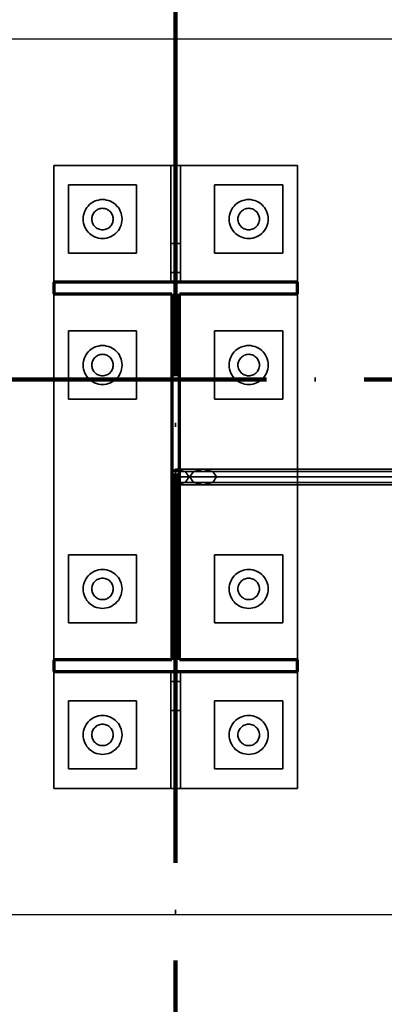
# Model space of a CAD drawing. Header units: millimetres. Extents: x 0 to 60000, y 0 to 29700.
# Tile 68 of 86: x 30008 to 30382, y 21133 to 22145. Entities that reach past the tile are written whole.
import ezdxf

# ---------------------------------------------------------------- set-up
doc = ezdxf.new("R2010")
doc.units = ezdxf.units.MM
for name, pattern in [('STRICHPUNKT2_S11', [500, 400, -50, 0, -50]), ('STRICHPUNKT2_S5', [1100, 800, -100, 100, -100]), ('VERDECKT2_S2', [270, 200, -70])]:
    doc.linetypes.add(name, pattern=pattern)
for name, color, linetype, lineweight in [('AS_Blachy', 7, 'Continuous', 25), ('Osie', 30, 'STRICHPUNKT2_S5', 18), ('Standard', 7, 'Continuous', 25)]:
    doc.layers.add(name, color=color, linetype=linetype, lineweight=lineweight)

msp = doc.modelspace()

# ---------------------------------------------------------------- linework, layer by layer
at = {"layer": 'AS_Blachy', "color": 30, "linetype": 'Continuous', "lineweight": 70, "transparency": 33554687}
for p, q in [((30043, 21874.8), (30043, 21862.8)), ((30293, 21874.8), (30043, 21874.8)), ((30293, 21862.8), (30293, 21874.8)), ((30043, 21862.8), (30164, 21862.8)), ((30164, 21862.8), (30164, 21486.8)), ((30172, 21862.8), (30293, 21862.8)), ((30172, 21486.8), (30172, 21862.8)), ((30043, 21486.8), (30043, 21474.8)), ((30164, 21486.8), (30043, 21486.8)), ((30293, 21486.8), (30172, 21486.8)), ((30293, 21474.8), (30293, 21486.8)), ((30043, 21474.8), (30293, 21474.8))]:
    msp.add_line(p, q, dxfattribs=at)
at = {"layer": 'Osie', "color": 1, "linetype": 'STRICHPUNKT2_S11', "lineweight": 140, "transparency": 33554687}
for p, q in [((30168, 4274.8), (30168, 25274.8)), ((3356, 21774.8), (44814, 21774.8))]:
    msp.add_line(p, q, dxfattribs=at)
at = {"layer": 'Standard', "color": 3, "linetype": 'Continuous', "lineweight": 25, "transparency": 33554687}
for p, q in [((29943, 22124.8), (30393, 22124.8)), ((30393, 21224.8), (29943, 21224.8))]:
    msp.add_line(p, q, dxfattribs=at)
at = {"layer": 'Standard', "color": 8, "linetype": 'Continuous', "lineweight": 35, "transparency": 33554687}
for p, q in [((30043, 21874.8), (30043, 21994.8)), ((30043, 21994.8), (30163, 21994.8)), ((30163, 21994.8), (30163, 21914.8)), ((30163, 21994.8), (30173, 21994.8)), ((30173, 21994.8), (30173, 21914.8)), ((30173, 21994.8), (30293, 21994.8)), ((30293, 21994.8), (30293, 21874.8)), ((30058, 21904.8), (30058, 21974.8)), ((30058, 21974.8), (30128, 21974.8)), ((30128, 21974.8), (30128, 21904.8)), ((30208, 21904.8), (30208, 21974.8)), ((30208, 21974.8), (30278, 21974.8)), ((30278, 21974.8), (30278, 21904.8)), ((30082.5, 21943.2), (30082.2, 21942.1)), ((30082.9, 21944.2), (30082.5, 21943.2)), ((30083.5, 21945.3), (30082.9, 21944.2)), ((30084.1, 21946.2), (30083.5, 21945.3)), ((30084.8, 21947.1), (30084.1, 21946.2)), ((30085.6, 21947.9), (30084.8, 21947.1)), ((30086.5, 21948.7), (30085.6, 21947.9)), ((30087.5, 21949.3), (30086.5, 21948.7)), ((30088.5, 21949.8), (30087.5, 21949.3)), ((30089.6, 21950.2), (30088.5, 21949.8)), ((30090.7, 21950.5), (30089.6, 21950.2)), ((30091.8, 21950.7), (30090.7, 21950.5)), ((30093, 21950.8), (30091.8, 21950.7)), ((30094.1, 21950.7), (30093, 21950.8)), ((30095.3, 21950.5), (30094.1, 21950.7)), ((30096.4, 21950.2), (30095.3, 21950.5)), ((30097.5, 21949.8), (30096.4, 21950.2)), ((30098.5, 21949.3), (30097.5, 21949.8)), ((30099.4, 21948.7), (30098.5, 21949.3)), ((30100.3, 21947.9), (30099.4, 21948.7)), ((30101.1, 21947.1), (30100.3, 21947.9)), ((30101.9, 21946.2), (30101.1, 21947.1)), ((30102.5, 21945.3), (30101.9, 21946.2)), ((30103, 21944.2), (30102.5, 21945.3)), ((30103.4, 21943.2), (30103, 21944.2)), ((30103.7, 21942.1), (30103.4, 21943.2)), ((30232.5, 21943.2), (30232.2, 21942.1)), ((30232.9, 21944.2), (30232.5, 21943.2)), ((30233.5, 21945.3), (30232.9, 21944.2)), ((30234.1, 21946.2), (30233.5, 21945.3)), ((30234.8, 21947.1), (30234.1, 21946.2)), ((30235.6, 21947.9), (30234.8, 21947.1)), ((30236.5, 21948.7), (30235.6, 21947.9)), ((30237.5, 21949.3), (30236.5, 21948.7)), ((30238.5, 21949.8), (30237.5, 21949.3)), ((30239.6, 21950.2), (30238.5, 21949.8)), ((30240.7, 21950.5), (30239.6, 21950.2)), ((30241.8, 21950.7), (30240.7, 21950.5)), ((30243, 21950.8), (30241.8, 21950.7)), ((30244.1, 21950.7), (30243, 21950.8)), ((30245.3, 21950.5), (30244.1, 21950.7)), ((30246.4, 21950.2), (30245.3, 21950.5)), ((30247.4, 21949.8), (30246.4, 21950.2)), ((30248.5, 21949.3), (30247.4, 21949.8)), ((30249.4, 21948.7), (30248.5, 21949.3)), ((30250.3, 21947.9), (30249.4, 21948.7)), ((30251.2, 21947.1), (30250.3, 21947.9)), ((30251.9, 21946.2), (30251.2, 21947.1)), ((30252.5, 21945.3), (30251.9, 21946.2)), ((30253, 21944.2), (30252.5, 21945.3)), ((30253.4, 21943.2), (30253, 21944.2)), ((30253.7, 21942.1), (30253.4, 21943.2)), ((30082.2, 21942.1), (30082, 21940.9)), ((30082, 21940.9), (30082, 21939.8)), ((30082, 21939.8), (30082, 21938.6)), ((30082, 21938.6), (30082.2, 21937.5)), ((30082.2, 21937.5), (30082.5, 21936.4)), ((30082.5, 21936.4), (30082.9, 21935.3)), ((30082.9, 21935.3), (30083.5, 21934.3)), ((30083.5, 21934.3), (30084.1, 21933.3)), ((30084.1, 21933.3), (30084.8, 21932.4)), ((30084.8, 21932.4), (30085.6, 21931.6)), ((30100.3, 21931.6), (30101.1, 21932.4)), ((30101.1, 21932.4), (30101.9, 21933.3)), ((30101.9, 21933.3), (30102.5, 21934.3)), ((30102.5, 21934.3), (30103, 21935.3)), ((30103, 21935.3), (30103.4, 21936.4)), ((30103.4, 21936.4), (30103.7, 21937.5)), ((30103.9, 21940.9), (30103.7, 21942.1)), ((30103.7, 21937.5), (30103.9, 21938.6)), ((30104, 21939.8), (30103.9, 21940.9)), ((30103.9, 21938.6), (30104, 21939.8)), ((30232.2, 21942.1), (30232, 21940.9)), ((30232, 21940.9), (30232, 21939.8)), ((30232, 21939.8), (30232, 21938.6)), ((30232, 21938.6), (30232.2, 21937.5)), ((30232.2, 21937.5), (30232.5, 21936.4)), ((30232.5, 21936.4), (30232.9, 21935.3)), ((30232.9, 21935.3), (30233.5, 21934.3)), ((30233.5, 21934.3), (30234.1, 21933.3)), ((30234.1, 21933.3), (30234.8, 21932.4)), ((30234.8, 21932.4), (30235.6, 21931.6)), ((30250.3, 21931.6), (30251.2, 21932.4)), ((30251.2, 21932.4), (30251.9, 21933.3)), ((30251.9, 21933.3), (30252.5, 21934.3)), ((30252.5, 21934.3), (30253, 21935.3)), ((30253, 21935.3), (30253.4, 21936.4)), ((30253.4, 21936.4), (30253.7, 21937.5)), ((30253.9, 21940.9), (30253.7, 21942.1)), ((30253.7, 21937.5), (30253.9, 21938.6)), ((30254, 21939.8), (30253.9, 21940.9)), ((30253.9, 21938.6), (30254, 21939.8)), ((30085.6, 21931.6), (30086.5, 21930.9)), ((30086.5, 21930.9), (30087.5, 21930.2)), ((30087.5, 21930.2), (30088.5, 21929.7)), ((30088.5, 21929.7), (30089.6, 21929.3)), ((30089.6, 21929.3), (30090.7, 21929)), ((30090.7, 21929), (30091.8, 21928.8)), ((30091.8, 21928.8), (30093, 21928.8)), ((30093, 21928.8), (30094.1, 21928.8)), ((30094.1, 21928.8), (30095.3, 21929)), ((30095.3, 21929), (30096.4, 21929.3)), ((30096.4, 21929.3), (30097.5, 21929.7)), ((30097.5, 21929.7), (30098.5, 21930.2)), ((30098.5, 21930.2), (30099.4, 21930.9)), ((30099.4, 21930.9), (30100.3, 21931.6)), ((30235.6, 21931.6), (30236.5, 21930.9)), ((30236.5, 21930.9), (30237.5, 21930.2)), ((30237.5, 21930.2), (30238.5, 21929.7)), ((30238.5, 21929.7), (30239.6, 21929.3)), ((30239.6, 21929.3), (30240.7, 21929)), ((30240.7, 21929), (30241.8, 21928.8)), ((30241.8, 21928.8), (30243, 21928.8)), ((30243, 21928.8), (30244.1, 21928.8)), ((30244.1, 21928.8), (30245.3, 21929)), ((30245.3, 21929), (30246.4, 21929.3)), ((30246.4, 21929.3), (30247.4, 21929.7)), ((30247.4, 21929.7), (30248.5, 21930.2)), ((30248.5, 21930.2), (30249.4, 21930.9)), ((30249.4, 21930.9), (30250.3, 21931.6)), ((30163, 21914.8), (30163, 21874.8)), ((30163, 21914.8), (30173, 21914.8)), ((30173, 21914.8), (30173, 21874.8)), ((30128, 21904.8), (30058, 21904.8)), ((30278, 21904.8), (30208, 21904.8)), ((30043, 21486.8), (30043, 21862.8)), ((30293, 21862.8), (30293, 21682.8)), ((30058, 21754.8), (30058, 21824.8)), ((30058, 21824.8), (30128, 21824.8)), ((30128, 21824.8), (30128, 21754.8)), ((30208, 21754.8), (30208, 21824.8)), ((30208, 21824.8), (30278, 21824.8)), ((30278, 21824.8), (30278, 21754.8)), ((30090.7, 21800.5), (30089.6, 21800.2)), ((30091.8, 21800.7), (30090.7, 21800.5)), ((30093, 21800.8), (30091.8, 21800.7)), ((30094.1, 21800.7), (30093, 21800.8)), ((30095.3, 21800.5), (30094.1, 21800.7)), ((30096.4, 21800.2), (30095.3, 21800.5)), ((30240.7, 21800.5), (30239.6, 21800.2)), ((30241.8, 21800.7), (30240.7, 21800.5)), ((30243, 21800.8), (30241.8, 21800.7)), ((30244.1, 21800.7), (30243, 21800.8)), ((30245.3, 21800.5), (30244.1, 21800.7)), ((30246.4, 21800.2), (30245.3, 21800.5)), ((30082.2, 21792.1), (30082, 21790.9)), ((30082, 21790.9), (30082, 21789.8)), ((30082.5, 21793.2), (30082.2, 21792.1)), ((30082.9, 21794.2), (30082.5, 21793.2)), ((30083.5, 21795.3), (30082.9, 21794.2)), ((30084.1, 21796.2), (30083.5, 21795.3)), ((30084.8, 21797.1), (30084.1, 21796.2)), ((30085.6, 21797.9), (30084.8, 21797.1)), ((30086.5, 21798.7), (30085.6, 21797.9)), ((30087.5, 21799.3), (30086.5, 21798.7)), ((30088.5, 21799.8), (30087.5, 21799.3)), ((30089.6, 21800.2), (30088.5, 21799.8)), ((30097.5, 21799.8), (30096.4, 21800.2)), ((30098.5, 21799.3), (30097.5, 21799.8)), ((30099.4, 21798.7), (30098.5, 21799.3)), ((30100.3, 21797.9), (30099.4, 21798.7)), ((30101.1, 21797.1), (30100.3, 21797.9)), ((30101.9, 21796.2), (30101.1, 21797.1)), ((30102.5, 21795.3), (30101.9, 21796.2)), ((30103, 21794.2), (30102.5, 21795.3)), ((30103.4, 21793.2), (30103, 21794.2)), ((30103.7, 21792.1), (30103.4, 21793.2)), ((30103.9, 21790.9), (30103.7, 21792.1)), ((30104, 21789.8), (30103.9, 21790.9)), ((30232.2, 21792.1), (30232, 21790.9)), ((30232, 21790.9), (30232, 21789.8)), ((30232.5, 21793.2), (30232.2, 21792.1)), ((30232.9, 21794.2), (30232.5, 21793.2)), ((30233.5, 21795.3), (30232.9, 21794.2)), ((30234.1, 21796.2), (30233.5, 21795.3)), ((30234.8, 21797.1), (30234.1, 21796.2)), ((30235.6, 21797.9), (30234.8, 21797.1)), ((30236.5, 21798.7), (30235.6, 21797.9)), ((30237.5, 21799.3), (30236.5, 21798.7)), ((30238.5, 21799.8), (30237.5, 21799.3)), ((30239.6, 21800.2), (30238.5, 21799.8)), ((30247.4, 21799.8), (30246.4, 21800.2)), ((30248.5, 21799.3), (30247.4, 21799.8)), ((30249.4, 21798.7), (30248.5, 21799.3)), ((30250.3, 21797.9), (30249.4, 21798.7)), ((30251.2, 21797.1), (30250.3, 21797.9)), ((30251.9, 21796.2), (30251.2, 21797.1)), ((30252.5, 21795.3), (30251.9, 21796.2)), ((30253, 21794.2), (30252.5, 21795.3)), ((30253.4, 21793.2), (30253, 21794.2)), ((30253.7, 21792.1), (30253.4, 21793.2)), ((30253.9, 21790.9), (30253.7, 21792.1)), ((30254, 21789.8), (30253.9, 21790.9)), ((30082, 21789.8), (30082, 21788.6)), ((30082, 21788.6), (30082.2, 21787.5)), ((30082.2, 21787.5), (30082.5, 21786.4)), ((30082.5, 21786.4), (30082.9, 21785.3)), ((30082.9, 21785.3), (30083.5, 21784.3)), ((30083.5, 21784.3), (30084.1, 21783.3)), ((30084.1, 21783.3), (30084.8, 21782.4)), ((30084.8, 21782.4), (30085.6, 21781.6)), ((30085.6, 21781.6), (30086.5, 21780.9)), ((30086.5, 21780.9), (30087.5, 21780.2)), ((30087.5, 21780.2), (30088.5, 21779.7)), ((30097.5, 21779.7), (30098.5, 21780.2)), ((30098.5, 21780.2), (30099.4, 21780.9)), ((30099.4, 21780.9), (30100.3, 21781.6)), ((30100.3, 21781.6), (30101.1, 21782.4)), ((30101.1, 21782.4), (30101.9, 21783.3)), ((30101.9, 21783.3), (30102.5, 21784.3)), ((30102.5, 21784.3), (30103, 21785.3)), ((30103, 21785.3), (30103.4, 21786.4)), ((30103.4, 21786.4), (30103.7, 21787.5)), ((30103.7, 21787.5), (30103.9, 21788.6)), ((30103.9, 21788.6), (30104, 21789.8)), ((30232, 21789.8), (30232, 21788.6)), ((30232, 21788.6), (30232.2, 21787.5)), ((30232.2, 21787.5), (30232.5, 21786.4)), ((30232.5, 21786.4), (30232.9, 21785.3)), ((30232.9, 21785.3), (30233.5, 21784.3)), ((30233.5, 21784.3), (30234.1, 21783.3)), ((30234.1, 21783.3), (30234.8, 21782.4)), ((30234.8, 21782.4), (30235.6, 21781.6)), ((30235.6, 21781.6), (30236.5, 21780.9)), ((30236.5, 21780.9), (30237.5, 21780.2)), ((30237.5, 21780.2), (30238.5, 21779.7)), ((30247.4, 21779.7), (30248.5, 21780.2)), ((30248.5, 21780.2), (30249.4, 21780.9)), ((30249.4, 21780.9), (30250.3, 21781.6)), ((30250.3, 21781.6), (30251.2, 21782.4)), ((30251.2, 21782.4), (30251.9, 21783.3)), ((30251.9, 21783.3), (30252.5, 21784.3)), ((30252.5, 21784.3), (30253, 21785.3)), ((30253, 21785.3), (30253.4, 21786.4)), ((30253.4, 21786.4), (30253.7, 21787.5)), ((30253.7, 21787.5), (30253.9, 21788.6)), ((30253.9, 21788.6), (30254, 21789.8)), ((30088.5, 21779.7), (30089.6, 21779.3)), ((30089.6, 21779.3), (30090.7, 21779)), ((30090.7, 21779), (30091.8, 21778.8)), ((30091.8, 21778.8), (30093, 21778.8)), ((30093, 21778.8), (30094.1, 21778.8)), ((30094.1, 21778.8), (30095.3, 21779)), ((30095.3, 21779), (30096.4, 21779.3)), ((30096.4, 21779.3), (30097.5, 21779.7)), ((30238.5, 21779.7), (30239.6, 21779.3)), ((30239.6, 21779.3), (30240.7, 21779)), ((30240.7, 21779), (30241.8, 21778.8)), ((30241.8, 21778.8), (30243, 21778.8)), ((30243, 21778.8), (30244.1, 21778.8)), ((30244.1, 21778.8), (30245.3, 21779)), ((30245.3, 21779), (30246.4, 21779.3)), ((30246.4, 21779.3), (30247.4, 21779.7)), ((30128, 21754.8), (30058, 21754.8)), ((30278, 21754.8), (30208, 21754.8)), ((30182.4, 21674.8), (30186.5, 21680.4)), ((30186.5, 21680.4), (30196.3, 21682.8)), ((30966.9, 21680.4), (30186.5, 21680.4)), ((30976.7, 21682.8), (30196.3, 21682.8)), ((30186.5, 21669.1), (30182.4, 21674.8)), ((30962.8, 21674.8), (30182.4, 21674.8)), ((30196.3, 21666.8), (30186.5, 21669.1)), ((30966.9, 21669.1), (30186.5, 21669.1)), ((30196.3, 21666.8), (30976.7, 21666.8)), ((30293, 21666.8), (30293, 21486.8)), ((30058, 21524.8), (30058, 21594.8)), ((30058, 21594.8), (30128, 21594.8)), ((30128, 21594.8), (30128, 21524.8)), ((30208, 21524.8), (30208, 21594.8)), ((30208, 21594.8), (30278, 21594.8)), ((30278, 21594.8), (30278, 21524.8)), ((30085.6, 21568), (30084.8, 21567.1)), ((30086.5, 21568.7), (30085.6, 21568)), ((30087.5, 21569.3), (30086.5, 21568.7)), ((30088.5, 21569.8), (30087.5, 21569.3)), ((30089.6, 21570.2), (30088.5, 21569.8)), ((30090.7, 21570.5), (30089.6, 21570.2)), ((30091.8, 21570.7), (30090.7, 21570.5)), ((30093, 21570.8), (30091.8, 21570.7)), ((30094.1, 21570.7), (30093, 21570.8)), ((30095.3, 21570.5), (30094.1, 21570.7)), ((30096.4, 21570.2), (30095.3, 21570.5)), ((30097.5, 21569.8), (30096.4, 21570.2)), ((30098.5, 21569.3), (30097.5, 21569.8)), ((30099.4, 21568.7), (30098.5, 21569.3)), ((30100.3, 21568), (30099.4, 21568.7)), ((30101.1, 21567.1), (30100.3, 21568)), ((30235.6, 21568), (30234.8, 21567.1)), ((30236.5, 21568.7), (30235.6, 21568)), ((30237.5, 21569.3), (30236.5, 21568.7)), ((30238.5, 21569.8), (30237.5, 21569.3)), ((30239.6, 21570.2), (30238.5, 21569.8)), ((30240.7, 21570.5), (30239.6, 21570.2)), ((30241.8, 21570.7), (30240.7, 21570.5)), ((30243, 21570.8), (30241.8, 21570.7)), ((30244.1, 21570.7), (30243, 21570.8)), ((30245.3, 21570.5), (30244.1, 21570.7)), ((30246.4, 21570.2), (30245.3, 21570.5)), ((30247.4, 21569.8), (30246.4, 21570.2)), ((30248.5, 21569.3), (30247.4, 21569.8)), ((30249.4, 21568.7), (30248.5, 21569.3)), ((30250.3, 21568), (30249.4, 21568.7)), ((30251.2, 21567.1), (30250.3, 21568)), ((30082.2, 21562.1), (30082, 21560.9)), ((30082, 21560.9), (30082, 21559.8)), ((30082, 21559.8), (30082, 21558.6)), ((30082, 21558.6), (30082.2, 21557.5)), ((30082.5, 21563.2), (30082.2, 21562.1)), ((30082.9, 21564.2), (30082.5, 21563.2)), ((30083.5, 21565.3), (30082.9, 21564.2)), ((30084.1, 21566.2), (30083.5, 21565.3)), ((30084.8, 21567.1), (30084.1, 21566.2)), ((30101.9, 21566.2), (30101.1, 21567.1)), ((30102.5, 21565.3), (30101.9, 21566.2)), ((30103, 21564.2), (30102.5, 21565.3)), ((30103.4, 21563.2), (30103, 21564.2)), ((30103.7, 21562.1), (30103.4, 21563.2)), ((30103.9, 21560.9), (30103.7, 21562.1)), ((30103.7, 21557.5), (30103.9, 21558.6)), ((30104, 21559.8), (30103.9, 21560.9)), ((30103.9, 21558.6), (30104, 21559.8)), ((30232.2, 21562.1), (30232, 21560.9)), ((30232, 21560.9), (30232, 21559.8)), ((30232, 21559.8), (30232, 21558.6)), ((30232, 21558.6), (30232.2, 21557.5)), ((30232.5, 21563.2), (30232.2, 21562.1)), ((30232.9, 21564.2), (30232.5, 21563.2)), ((30233.5, 21565.3), (30232.9, 21564.2)), ((30234.1, 21566.2), (30233.5, 21565.3)), ((30234.8, 21567.1), (30234.1, 21566.2)), ((30251.9, 21566.2), (30251.2, 21567.1)), ((30252.5, 21565.3), (30251.9, 21566.2)), ((30253, 21564.2), (30252.5, 21565.3)), ((30253.4, 21563.2), (30253, 21564.2)), ((30253.7, 21562.1), (30253.4, 21563.2)), ((30253.9, 21560.9), (30253.7, 21562.1)), ((30253.7, 21557.5), (30253.9, 21558.6)), ((30254, 21559.8), (30253.9, 21560.9)), ((30253.9, 21558.6), (30254, 21559.8)), ((30082.2, 21557.5), (30082.5, 21556.4)), ((30082.5, 21556.4), (30082.9, 21555.3)), ((30082.9, 21555.3), (30083.5, 21554.3)), ((30083.5, 21554.3), (30084.1, 21553.3)), ((30084.1, 21553.3), (30084.8, 21552.4)), ((30084.8, 21552.4), (30085.6, 21551.6)), ((30085.6, 21551.6), (30086.5, 21550.9)), ((30086.5, 21550.9), (30087.5, 21550.2)), ((30087.5, 21550.2), (30088.5, 21549.7)), ((30088.5, 21549.7), (30089.6, 21549.3)), ((30089.6, 21549.3), (30090.7, 21549)), ((30090.7, 21549), (30091.8, 21548.8)), ((30091.8, 21548.8), (30093, 21548.8)), ((30093, 21548.8), (30094.1, 21548.8)), ((30094.1, 21548.8), (30095.3, 21549)), ((30095.3, 21549), (30096.4, 21549.3)), ((30096.4, 21549.3), (30097.5, 21549.7)), ((30097.5, 21549.7), (30098.5, 21550.2)), ((30098.5, 21550.2), (30099.4, 21550.9)), ((30099.4, 21550.9), (30100.3, 21551.6)), ((30100.3, 21551.6), (30101.1, 21552.4)), ((30101.1, 21552.4), (30101.9, 21553.3)), ((30101.9, 21553.3), (30102.5, 21554.3)), ((30102.5, 21554.3), (30103, 21555.3)), ((30103, 21555.3), (30103.4, 21556.4)), ((30103.4, 21556.4), (30103.7, 21557.5)), ((30232.2, 21557.5), (30232.5, 21556.4)), ((30232.5, 21556.4), (30232.9, 21555.3)), ((30232.9, 21555.3), (30233.5, 21554.3)), ((30233.5, 21554.3), (30234.1, 21553.3)), ((30234.1, 21553.3), (30234.8, 21552.4)), ((30234.8, 21552.4), (30235.6, 21551.6)), ((30235.6, 21551.6), (30236.5, 21550.9)), ((30236.5, 21550.9), (30237.5, 21550.2)), ((30237.5, 21550.2), (30238.5, 21549.7)), ((30238.5, 21549.7), (30239.6, 21549.3)), ((30239.6, 21549.3), (30240.7, 21549)), ((30240.7, 21549), (30241.8, 21548.8)), ((30241.8, 21548.8), (30243, 21548.8)), ((30243, 21548.8), (30244.1, 21548.8)), ((30244.1, 21548.8), (30245.3, 21549)), ((30245.3, 21549), (30246.4, 21549.3)), ((30246.4, 21549.3), (30247.4, 21549.7)), ((30247.4, 21549.7), (30248.5, 21550.2)), ((30248.5, 21550.2), (30249.4, 21550.9)), ((30249.4, 21550.9), (30250.3, 21551.6)), ((30250.3, 21551.6), (30251.2, 21552.4)), ((30251.2, 21552.4), (30251.9, 21553.3)), ((30251.9, 21553.3), (30252.5, 21554.3)), ((30252.5, 21554.3), (30253, 21555.3)), ((30253, 21555.3), (30253.4, 21556.4)), ((30253.4, 21556.4), (30253.7, 21557.5)), ((30128, 21524.8), (30058, 21524.8)), ((30278, 21524.8), (30208, 21524.8)), ((30043, 21354.8), (30043, 21474.8)), ((30163, 21474.8), (30163, 21434.8)), ((30173, 21474.8), (30173, 21434.8)), ((30293, 21474.8), (30293, 21354.8)), ((30058, 21374.8), (30058, 21444.8)), ((30058, 21444.8), (30128, 21444.8)), ((30128, 21444.8), (30128, 21374.8)), ((30208, 21374.8), (30208, 21444.8)), ((30208, 21444.8), (30278, 21444.8)), ((30278, 21444.8), (30278, 21374.8)), ((30163, 21434.8), (30163, 21354.8)), ((30163, 21434.8), (30173, 21434.8)), ((30173, 21434.8), (30173, 21354.8)), ((30084.1, 21416.2), (30083.5, 21415.3)), ((30084.8, 21417.1), (30084.1, 21416.2)), ((30085.6, 21417.9), (30084.8, 21417.1)), ((30086.5, 21418.7), (30085.6, 21417.9)), ((30087.5, 21419.3), (30086.5, 21418.7)), ((30088.5, 21419.8), (30087.5, 21419.3)), ((30089.6, 21420.2), (30088.5, 21419.8)), ((30090.7, 21420.5), (30089.6, 21420.2)), ((30091.8, 21420.7), (30090.7, 21420.5)), ((30093, 21420.8), (30091.8, 21420.7)), ((30094.1, 21420.7), (30093, 21420.8)), ((30095.3, 21420.5), (30094.1, 21420.7)), ((30096.4, 21420.2), (30095.3, 21420.5)), ((30097.5, 21419.8), (30096.4, 21420.2)), ((30098.5, 21419.3), (30097.5, 21419.8)), ((30099.4, 21418.7), (30098.5, 21419.3)), ((30100.3, 21417.9), (30099.4, 21418.7)), ((30101.1, 21417.1), (30100.3, 21417.9)), ((30101.9, 21416.2), (30101.1, 21417.1)), ((30102.5, 21415.3), (30101.9, 21416.2)), ((30234.1, 21416.2), (30233.5, 21415.3)), ((30234.8, 21417.1), (30234.1, 21416.2)), ((30235.6, 21417.9), (30234.8, 21417.1)), ((30236.5, 21418.7), (30235.6, 21417.9)), ((30237.5, 21419.3), (30236.5, 21418.7)), ((30238.5, 21419.8), (30237.5, 21419.3)), ((30239.6, 21420.2), (30238.5, 21419.8)), ((30240.7, 21420.5), (30239.6, 21420.2)), ((30241.8, 21420.7), (30240.7, 21420.5)), ((30243, 21420.8), (30241.8, 21420.7)), ((30244.1, 21420.7), (30243, 21420.8)), ((30245.3, 21420.5), (30244.1, 21420.7)), ((30246.4, 21420.2), (30245.3, 21420.5)), ((30247.4, 21419.8), (30246.4, 21420.2)), ((30248.5, 21419.3), (30247.4, 21419.8)), ((30249.4, 21418.7), (30248.5, 21419.3)), ((30250.3, 21417.9), (30249.4, 21418.7)), ((30251.2, 21417.1), (30250.3, 21417.9)), ((30251.9, 21416.2), (30251.2, 21417.1)), ((30252.5, 21415.3), (30251.9, 21416.2)), ((30082.2, 21412.1), (30082, 21410.9)), ((30082, 21410.9), (30082, 21409.8)), ((30082, 21409.8), (30082, 21408.6)), ((30082, 21408.6), (30082.2, 21407.5)), ((30082.5, 21413.2), (30082.2, 21412.1)), ((30082.2, 21407.5), (30082.5, 21406.4)), ((30082.9, 21414.2), (30082.5, 21413.2)), ((30082.5, 21406.4), (30082.9, 21405.3)), ((30083.5, 21415.3), (30082.9, 21414.2)), ((30103, 21414.2), (30102.5, 21415.3)), ((30103.4, 21413.2), (30103, 21414.2)), ((30103, 21405.3), (30103.4, 21406.4)), ((30103.7, 21412.1), (30103.4, 21413.2)), ((30103.4, 21406.4), (30103.7, 21407.5)), ((30103.9, 21410.9), (30103.7, 21412.1)), ((30103.7, 21407.5), (30103.9, 21408.6)), ((30104, 21409.8), (30103.9, 21410.9)), ((30103.9, 21408.6), (30104, 21409.8)), ((30232.2, 21412.1), (30232, 21410.9)), ((30232, 21410.9), (30232, 21409.8)), ((30232, 21409.8), (30232, 21408.6)), ((30232, 21408.6), (30232.2, 21407.5)), ((30232.5, 21413.2), (30232.2, 21412.1)), ((30232.2, 21407.5), (30232.5, 21406.4)), ((30232.9, 21414.2), (30232.5, 21413.2)), ((30232.5, 21406.4), (30232.9, 21405.3)), ((30233.5, 21415.3), (30232.9, 21414.2)), ((30253, 21414.2), (30252.5, 21415.3)), ((30253.4, 21413.2), (30253, 21414.2)), ((30253, 21405.3), (30253.4, 21406.4)), ((30253.7, 21412.1), (30253.4, 21413.2)), ((30253.4, 21406.4), (30253.7, 21407.5)), ((30253.9, 21410.9), (30253.7, 21412.1)), ((30253.7, 21407.5), (30253.9, 21408.6)), ((30254, 21409.8), (30253.9, 21410.9)), ((30253.9, 21408.6), (30254, 21409.8)), ((30082.9, 21405.3), (30083.5, 21404.3)), ((30083.5, 21404.3), (30084.1, 21403.3)), ((30084.1, 21403.3), (30084.8, 21402.4)), ((30084.8, 21402.4), (30085.6, 21401.6)), ((30085.6, 21401.6), (30086.5, 21400.9)), ((30086.5, 21400.9), (30087.5, 21400.2)), ((30087.5, 21400.2), (30088.5, 21399.7)), ((30088.5, 21399.7), (30089.6, 21399.3)), ((30089.6, 21399.3), (30090.7, 21399)), ((30090.7, 21399), (30091.8, 21398.8)), ((30091.8, 21398.8), (30093, 21398.8)), ((30093, 21398.8), (30094.1, 21398.8)), ((30094.1, 21398.8), (30095.3, 21399)), ((30095.3, 21399), (30096.4, 21399.3)), ((30096.4, 21399.3), (30097.5, 21399.7)), ((30097.5, 21399.7), (30098.5, 21400.2)), ((30098.5, 21400.2), (30099.4, 21400.9)), ((30099.4, 21400.9), (30100.3, 21401.6)), ((30100.3, 21401.6), (30101.1, 21402.4)), ((30101.1, 21402.4), (30101.9, 21403.3)), ((30101.9, 21403.3), (30102.5, 21404.3)), ((30102.5, 21404.3), (30103, 21405.3)), ((30232.9, 21405.3), (30233.5, 21404.3)), ((30233.5, 21404.3), (30234.1, 21403.3)), ((30234.1, 21403.3), (30234.8, 21402.4)), ((30234.8, 21402.4), (30235.6, 21401.6)), ((30235.6, 21401.6), (30236.5, 21400.9)), ((30236.5, 21400.9), (30237.5, 21400.2)), ((30237.5, 21400.2), (30238.5, 21399.7)), ((30238.5, 21399.7), (30239.6, 21399.3)), ((30239.6, 21399.3), (30240.7, 21399)), ((30240.7, 21399), (30241.8, 21398.8)), ((30241.8, 21398.8), (30243, 21398.8)), ((30243, 21398.8), (30244.1, 21398.8)), ((30244.1, 21398.8), (30245.3, 21399)), ((30245.3, 21399), (30246.4, 21399.3)), ((30246.4, 21399.3), (30247.4, 21399.7)), ((30247.4, 21399.7), (30248.5, 21400.2)), ((30248.5, 21400.2), (30249.4, 21400.9)), ((30249.4, 21400.9), (30250.3, 21401.6)), ((30250.3, 21401.6), (30251.2, 21402.4)), ((30251.2, 21402.4), (30251.9, 21403.3)), ((30251.9, 21403.3), (30252.5, 21404.3)), ((30252.5, 21404.3), (30253, 21405.3)), ((30128, 21374.8), (30058, 21374.8)), ((30278, 21374.8), (30208, 21374.8)), ((30163, 21354.8), (30043, 21354.8)), ((30163, 21354.8), (30173, 21354.8)), ((30293, 21354.8), (30173, 21354.8))]:
    msp.add_line(p, q, dxfattribs=at)
at = {"layer": 'Standard', "color": 8, "linetype": 'VERDECKT2_S2', "lineweight": 35, "transparency": 33554687}
for p, q in [((30078.1, 21953.1), (30076.8, 21951.5)), ((30079.6, 21954.6), (30078.1, 21953.1)), ((30081.2, 21956), (30079.6, 21954.6)), ((30083, 21957.1), (30081.2, 21956)), ((30084.8, 21958), (30083, 21957.1)), ((30086.8, 21958.8), (30084.8, 21958)), ((30088.8, 21959.3), (30086.8, 21958.8)), ((30090.9, 21959.7), (30088.8, 21959.3)), ((30093, 21959.8), (30090.9, 21959.7)), ((30095.1, 21959.7), (30093, 21959.8)), ((30097.1, 21959.3), (30095.1, 21959.7)), ((30099.2, 21958.8), (30097.1, 21959.3)), ((30101.1, 21958), (30099.2, 21958.8)), ((30103, 21957.1), (30101.1, 21958)), ((30104.7, 21956), (30103, 21957.1)), ((30106.4, 21954.6), (30104.7, 21956)), ((30107.8, 21953.1), (30106.4, 21954.6)), ((30109.2, 21951.5), (30107.8, 21953.1)), ((30228.1, 21953.1), (30226.8, 21951.5)), ((30229.6, 21954.6), (30228.1, 21953.1)), ((30231.2, 21956), (30229.6, 21954.6)), ((30233, 21957.1), (30231.2, 21956)), ((30234.8, 21958), (30233, 21957.1)), ((30236.8, 21958.8), (30234.8, 21958)), ((30238.8, 21959.3), (30236.8, 21958.8)), ((30240.9, 21959.7), (30238.8, 21959.3)), ((30243, 21959.8), (30240.9, 21959.7)), ((30245.1, 21959.7), (30243, 21959.8)), ((30247.1, 21959.3), (30245.1, 21959.7)), ((30249.2, 21958.8), (30247.1, 21959.3)), ((30251.1, 21958), (30249.2, 21958.8)), ((30253, 21957.1), (30251.1, 21958)), ((30254.7, 21956), (30253, 21957.1)), ((30256.4, 21954.6), (30254.7, 21956)), ((30257.8, 21953.1), (30256.4, 21954.6)), ((30259.2, 21951.5), (30257.8, 21953.1)), ((30073.4, 21943.9), (30073.1, 21941.9)), ((30074, 21945.9), (30073.4, 21943.9)), ((30074.7, 21947.9), (30074, 21945.9)), ((30075.7, 21949.8), (30074.7, 21947.9)), ((30076.8, 21951.5), (30075.7, 21949.8)), ((30110.3, 21949.8), (30109.2, 21951.5)), ((30111.2, 21947.9), (30110.3, 21949.8)), ((30112, 21945.9), (30111.2, 21947.9)), ((30112.5, 21943.9), (30112, 21945.9)), ((30112.9, 21941.9), (30112.5, 21943.9)), ((30223.4, 21943.9), (30223.1, 21941.9)), ((30224, 21945.9), (30223.4, 21943.9)), ((30224.7, 21947.9), (30224, 21945.9)), ((30225.7, 21949.8), (30224.7, 21947.9)), ((30226.8, 21951.5), (30225.7, 21949.8)), ((30260.3, 21949.8), (30259.2, 21951.5)), ((30261.2, 21947.9), (30260.3, 21949.8)), ((30262, 21945.9), (30261.2, 21947.9)), ((30262.5, 21943.9), (30262, 21945.9)), ((30262.9, 21941.9), (30262.5, 21943.9)), ((30073.1, 21941.9), (30073, 21939.8)), ((30073, 21939.8), (30073.1, 21937.7)), ((30073.1, 21937.7), (30073.4, 21935.6)), ((30073.4, 21935.6), (30074, 21933.6)), ((30074, 21933.6), (30074.7, 21931.6)), ((30111.2, 21931.6), (30112, 21933.6)), ((30112, 21933.6), (30112.5, 21935.6)), ((30112.5, 21935.6), (30112.9, 21937.7)), ((30113, 21939.8), (30112.9, 21941.9)), ((30112.9, 21937.7), (30113, 21939.8)), ((30223.1, 21941.9), (30223, 21939.8)), ((30223, 21939.8), (30223.1, 21937.7)), ((30223.1, 21937.7), (30223.4, 21935.6)), ((30223.4, 21935.6), (30224, 21933.6)), ((30224, 21933.6), (30224.7, 21931.6)), ((30261.2, 21931.6), (30262, 21933.6)), ((30262, 21933.6), (30262.5, 21935.6)), ((30262.5, 21935.6), (30262.9, 21937.7)), ((30263, 21939.8), (30262.9, 21941.9)), ((30262.9, 21937.7), (30263, 21939.8)), ((30074.7, 21931.6), (30075.7, 21929.8)), ((30075.7, 21929.8), (30076.8, 21928)), ((30076.8, 21928), (30078.1, 21926.4)), ((30078.1, 21926.4), (30079.6, 21924.9)), ((30079.6, 21924.9), (30081.2, 21923.6)), ((30081.2, 21923.6), (30083, 21922.4)), ((30083, 21922.4), (30084.8, 21921.5)), ((30101.1, 21921.5), (30103, 21922.4)), ((30103, 21922.4), (30104.7, 21923.6)), ((30104.7, 21923.6), (30106.4, 21924.9)), ((30106.4, 21924.9), (30107.8, 21926.4)), ((30107.8, 21926.4), (30109.2, 21928)), ((30109.2, 21928), (30110.3, 21929.8)), ((30110.3, 21929.8), (30111.2, 21931.6)), ((30224.7, 21931.6), (30225.7, 21929.8)), ((30225.7, 21929.8), (30226.8, 21928)), ((30226.8, 21928), (30228.1, 21926.4)), ((30228.1, 21926.4), (30229.6, 21924.9)), ((30229.6, 21924.9), (30231.2, 21923.6)), ((30231.2, 21923.6), (30233, 21922.4)), ((30233, 21922.4), (30234.8, 21921.5)), ((30251.1, 21921.5), (30253, 21922.4)), ((30253, 21922.4), (30254.7, 21923.6)), ((30254.7, 21923.6), (30256.4, 21924.9)), ((30256.4, 21924.9), (30257.8, 21926.4)), ((30257.8, 21926.4), (30259.2, 21928)), ((30259.2, 21928), (30260.3, 21929.8)), ((30260.3, 21929.8), (30261.2, 21931.6)), ((30084.8, 21921.5), (30086.8, 21920.8)), ((30086.8, 21920.8), (30088.8, 21920.2)), ((30088.8, 21920.2), (30090.9, 21919.9)), ((30090.9, 21919.9), (30093, 21919.8)), ((30093, 21919.8), (30095.1, 21919.9)), ((30095.1, 21919.9), (30097.1, 21920.2)), ((30097.1, 21920.2), (30099.2, 21920.8)), ((30099.2, 21920.8), (30101.1, 21921.5)), ((30234.8, 21921.5), (30236.8, 21920.8)), ((30236.8, 21920.8), (30238.8, 21920.2)), ((30238.8, 21920.2), (30240.9, 21919.9)), ((30240.9, 21919.9), (30243, 21919.8)), ((30243, 21919.8), (30245.1, 21919.9)), ((30245.1, 21919.9), (30247.1, 21920.2)), ((30247.1, 21920.2), (30249.2, 21920.8)), ((30249.2, 21920.8), (30251.1, 21921.5)), ((30163, 21884.8), (30173, 21884.8)), ((30076.8, 21801.5), (30075.7, 21799.8)), ((30078.1, 21803.2), (30076.8, 21801.5)), ((30079.6, 21804.6), (30078.1, 21803.2)), ((30081.2, 21806), (30079.6, 21804.6)), ((30083, 21807.1), (30081.2, 21806)), ((30084.8, 21808), (30083, 21807.1)), ((30086.8, 21808.8), (30084.8, 21808)), ((30088.8, 21809.3), (30086.8, 21808.8)), ((30090.9, 21809.7), (30088.8, 21809.3)), ((30093, 21809.8), (30090.9, 21809.7)), ((30095.1, 21809.7), (30093, 21809.8)), ((30097.1, 21809.3), (30095.1, 21809.7)), ((30099.2, 21808.8), (30097.1, 21809.3)), ((30101.1, 21808), (30099.2, 21808.8)), ((30103, 21807.1), (30101.1, 21808)), ((30104.7, 21806), (30103, 21807.1)), ((30106.4, 21804.6), (30104.7, 21806)), ((30107.8, 21803.2), (30106.4, 21804.6)), ((30109.2, 21801.5), (30107.8, 21803.2)), ((30110.3, 21799.8), (30109.2, 21801.5)), ((30226.8, 21801.5), (30225.7, 21799.8)), ((30228.1, 21803.2), (30226.8, 21801.5)), ((30229.6, 21804.6), (30228.1, 21803.2)), ((30231.2, 21806), (30229.6, 21804.6)), ((30233, 21807.1), (30231.2, 21806)), ((30234.8, 21808), (30233, 21807.1)), ((30236.8, 21808.8), (30234.8, 21808)), ((30238.8, 21809.3), (30236.8, 21808.8)), ((30240.9, 21809.7), (30238.8, 21809.3)), ((30243, 21809.8), (30240.9, 21809.7)), ((30245.1, 21809.7), (30243, 21809.8)), ((30247.1, 21809.3), (30245.1, 21809.7)), ((30249.2, 21808.8), (30247.1, 21809.3)), ((30251.1, 21808), (30249.2, 21808.8)), ((30253, 21807.1), (30251.1, 21808)), ((30254.7, 21806), (30253, 21807.1)), ((30256.4, 21804.6), (30254.7, 21806)), ((30257.8, 21803.2), (30256.4, 21804.6)), ((30259.2, 21801.5), (30257.8, 21803.2)), ((30260.3, 21799.8), (30259.2, 21801.5)), ((30073.1, 21791.9), (30073, 21789.8)), ((30073.4, 21793.9), (30073.1, 21791.9)), ((30074, 21796), (30073.4, 21793.9)), ((30074.7, 21797.9), (30074, 21796)), ((30075.7, 21799.8), (30074.7, 21797.9)), ((30111.2, 21797.9), (30110.3, 21799.8)), ((30112, 21796), (30111.2, 21797.9)), ((30112.5, 21793.9), (30112, 21796)), ((30112.9, 21791.9), (30112.5, 21793.9)), ((30113, 21789.8), (30112.9, 21791.9)), ((30223.1, 21791.9), (30223, 21789.8)), ((30223.4, 21793.9), (30223.1, 21791.9)), ((30224, 21796), (30223.4, 21793.9)), ((30224.7, 21797.9), (30224, 21796)), ((30225.7, 21799.8), (30224.7, 21797.9)), ((30261.2, 21797.9), (30260.3, 21799.8)), ((30262, 21796), (30261.2, 21797.9)), ((30262.5, 21793.9), (30262, 21796)), ((30262.9, 21791.9), (30262.5, 21793.9)), ((30263, 21789.8), (30262.9, 21791.9)), ((30073, 21789.8), (30073.1, 21787.7)), ((30073.1, 21787.7), (30073.4, 21785.6)), ((30073.4, 21785.6), (30074, 21783.6)), ((30074, 21783.6), (30074.7, 21781.6)), ((30074.7, 21781.6), (30075.7, 21779.8)), ((30110.3, 21779.8), (30111.2, 21781.6)), ((30111.2, 21781.6), (30112, 21783.6)), ((30112, 21783.6), (30112.5, 21785.6)), ((30112.5, 21785.6), (30112.9, 21787.7)), ((30112.9, 21787.7), (30113, 21789.8)), ((30223, 21789.8), (30223.1, 21787.7)), ((30223.1, 21787.7), (30223.4, 21785.6)), ((30223.4, 21785.6), (30224, 21783.6)), ((30224, 21783.6), (30224.7, 21781.6)), ((30224.7, 21781.6), (30225.7, 21779.8)), ((30260.3, 21779.8), (30261.2, 21781.6)), ((30261.2, 21781.6), (30262, 21783.6)), ((30262, 21783.6), (30262.5, 21785.6)), ((30262.5, 21785.6), (30262.9, 21787.7)), ((30262.9, 21787.7), (30263, 21789.8)), ((30075.7, 21779.8), (30076.8, 21778)), ((30076.8, 21778), (30078.1, 21776.4)), ((30078.1, 21776.4), (30079.6, 21774.9)), ((30079.6, 21774.9), (30081.2, 21773.6)), ((30081.2, 21773.6), (30083, 21772.4)), ((30083, 21772.4), (30084.8, 21771.5)), ((30084.8, 21771.5), (30086.8, 21770.7)), ((30086.8, 21770.7), (30088.8, 21770.2)), ((30088.8, 21770.2), (30090.9, 21769.9)), ((30095.1, 21769.9), (30097.1, 21770.2)), ((30097.1, 21770.2), (30099.2, 21770.7)), ((30099.2, 21770.7), (30101.1, 21771.5)), ((30101.1, 21771.5), (30103, 21772.4)), ((30103, 21772.4), (30104.7, 21773.6)), ((30104.7, 21773.6), (30106.4, 21774.9)), ((30106.4, 21774.9), (30107.8, 21776.4)), ((30107.8, 21776.4), (30109.2, 21778)), ((30109.2, 21778), (30110.3, 21779.8)), ((30225.7, 21779.8), (30226.8, 21778)), ((30226.8, 21778), (30228.1, 21776.4)), ((30228.1, 21776.4), (30229.6, 21774.9)), ((30229.6, 21774.9), (30231.2, 21773.6)), ((30231.2, 21773.6), (30233, 21772.4)), ((30233, 21772.4), (30234.8, 21771.5)), ((30234.8, 21771.5), (30236.8, 21770.7)), ((30236.8, 21770.7), (30238.8, 21770.2)), ((30238.8, 21770.2), (30240.9, 21769.9)), ((30245.1, 21769.9), (30247.1, 21770.2)), ((30247.1, 21770.2), (30249.2, 21770.7)), ((30249.2, 21770.7), (30251.1, 21771.5)), ((30251.1, 21771.5), (30253, 21772.4)), ((30253, 21772.4), (30254.7, 21773.6)), ((30254.7, 21773.6), (30256.4, 21774.9)), ((30256.4, 21774.9), (30257.8, 21776.4)), ((30257.8, 21776.4), (30259.2, 21778)), ((30259.2, 21778), (30260.3, 21779.8)), ((30090.9, 21769.9), (30093, 21769.8)), ((30093, 21769.8), (30095.1, 21769.9)), ((30240.9, 21769.9), (30243, 21769.8)), ((30243, 21769.8), (30245.1, 21769.9)), ((30164.7, 21680.4), (30163.4, 21674.8)), ((30168, 21682.8), (30164.7, 21680.4)), ((30186.5, 21680.4), (30164.7, 21680.4)), ((30168, 21682.8), (30168, 21666.8)), ((30171.2, 21680.4), (30168, 21682.8)), ((30177.8, 21680.4), (30168, 21682.8)), ((30196.3, 21682.8), (30168, 21682.8)), ((30172.6, 21674.8), (30171.2, 21680.4)), ((30181.8, 21674.8), (30177.8, 21680.4)), ((30196.3, 21682.8), (30206.1, 21680.4)), ((30206.1, 21680.4), (30210.1, 21674.8)), ((30293, 21682.8), (30293, 21666.8)), ((30163.4, 21674.8), (30164.7, 21669.1)), ((30182.4, 21674.8), (30163.4, 21674.8)), ((30164.7, 21669.1), (30168, 21666.8)), ((30186.5, 21669.1), (30164.7, 21669.1)), ((30168, 21666.8), (30171.2, 21669.1)), ((30168, 21666.8), (30177.8, 21669.1)), ((30171.2, 21669.1), (30172.6, 21674.8)), ((30177.8, 21669.1), (30181.8, 21674.8)), ((30206.1, 21669.1), (30196.3, 21666.8)), ((30210.1, 21674.8), (30206.1, 21669.1)), ((30168, 21666.8), (30196.3, 21666.8)), ((30084.8, 21578), (30083, 21577.1)), ((30086.8, 21578.8), (30084.8, 21578)), ((30088.8, 21579.3), (30086.8, 21578.8)), ((30090.9, 21579.7), (30088.8, 21579.3)), ((30093, 21579.8), (30090.9, 21579.7)), ((30095.1, 21579.7), (30093, 21579.8)), ((30097.1, 21579.3), (30095.1, 21579.7)), ((30099.2, 21578.8), (30097.1, 21579.3)), ((30101.1, 21578), (30099.2, 21578.8)), ((30103, 21577.1), (30101.1, 21578)), ((30234.8, 21578), (30233, 21577.1)), ((30236.8, 21578.8), (30234.8, 21578)), ((30238.8, 21579.3), (30236.8, 21578.8)), ((30240.9, 21579.7), (30238.8, 21579.3)), ((30243, 21579.8), (30240.9, 21579.7)), ((30245.1, 21579.7), (30243, 21579.8)), ((30247.1, 21579.3), (30245.1, 21579.7)), ((30249.2, 21578.8), (30247.1, 21579.3)), ((30251.1, 21578), (30249.2, 21578.8)), ((30253, 21577.1), (30251.1, 21578)), ((30074.7, 21567.9), (30074, 21565.9)), ((30075.7, 21569.8), (30074.7, 21567.9)), ((30076.8, 21571.5), (30075.7, 21569.8)), ((30078.1, 21573.2), (30076.8, 21571.5)), ((30079.6, 21574.6), (30078.1, 21573.2)), ((30081.2, 21576), (30079.6, 21574.6)), ((30083, 21577.1), (30081.2, 21576)), ((30104.7, 21576), (30103, 21577.1)), ((30106.4, 21574.6), (30104.7, 21576)), ((30107.8, 21573.2), (30106.4, 21574.6)), ((30109.2, 21571.5), (30107.8, 21573.2)), ((30110.3, 21569.8), (30109.2, 21571.5)), ((30111.2, 21567.9), (30110.3, 21569.8)), ((30112, 21565.9), (30111.2, 21567.9)), ((30224.7, 21567.9), (30224, 21565.9)), ((30225.7, 21569.8), (30224.7, 21567.9)), ((30226.8, 21571.5), (30225.7, 21569.8)), ((30228.1, 21573.2), (30226.8, 21571.5)), ((30229.6, 21574.6), (30228.1, 21573.2)), ((30231.2, 21576), (30229.6, 21574.6)), ((30233, 21577.1), (30231.2, 21576)), ((30254.7, 21576), (30253, 21577.1)), ((30256.4, 21574.6), (30254.7, 21576)), ((30257.8, 21573.2), (30256.4, 21574.6)), ((30259.2, 21571.5), (30257.8, 21573.2)), ((30260.3, 21569.8), (30259.2, 21571.5)), ((30261.2, 21567.9), (30260.3, 21569.8)), ((30262, 21565.9), (30261.2, 21567.9)), ((30073.1, 21561.9), (30073, 21559.8)), ((30073, 21559.8), (30073.1, 21557.7)), ((30073.4, 21563.9), (30073.1, 21561.9)), ((30073.1, 21557.7), (30073.4, 21555.6)), ((30074, 21565.9), (30073.4, 21563.9)), ((30112.5, 21563.9), (30112, 21565.9)), ((30112.9, 21561.9), (30112.5, 21563.9)), ((30112.5, 21555.6), (30112.9, 21557.7)), ((30113, 21559.8), (30112.9, 21561.9)), ((30112.9, 21557.7), (30113, 21559.8)), ((30223.1, 21561.9), (30223, 21559.8)), ((30223, 21559.8), (30223.1, 21557.7)), ((30223.4, 21563.9), (30223.1, 21561.9)), ((30223.1, 21557.7), (30223.4, 21555.6)), ((30224, 21565.9), (30223.4, 21563.9)), ((30262.5, 21563.9), (30262, 21565.9)), ((30262.9, 21561.9), (30262.5, 21563.9)), ((30262.5, 21555.6), (30262.9, 21557.7)), ((30263, 21559.8), (30262.9, 21561.9)), ((30262.9, 21557.7), (30263, 21559.8)), ((30073.4, 21555.6), (30074, 21553.6)), ((30074, 21553.6), (30074.7, 21551.6)), ((30074.7, 21551.6), (30075.7, 21549.8)), ((30075.7, 21549.8), (30076.8, 21548)), ((30076.8, 21548), (30078.1, 21546.4)), ((30107.8, 21546.4), (30109.2, 21548)), ((30109.2, 21548), (30110.3, 21549.8)), ((30110.3, 21549.8), (30111.2, 21551.6)), ((30111.2, 21551.6), (30112, 21553.6)), ((30112, 21553.6), (30112.5, 21555.6)), ((30223.4, 21555.6), (30224, 21553.6)), ((30224, 21553.6), (30224.7, 21551.6)), ((30224.7, 21551.6), (30225.7, 21549.8)), ((30225.7, 21549.8), (30226.8, 21548)), ((30226.8, 21548), (30228.1, 21546.4)), ((30257.8, 21546.4), (30259.2, 21548)), ((30259.2, 21548), (30260.3, 21549.8)), ((30260.3, 21549.8), (30261.2, 21551.6)), ((30261.2, 21551.6), (30262, 21553.6)), ((30262, 21553.6), (30262.5, 21555.6)), ((30078.1, 21546.4), (30079.6, 21544.9)), ((30079.6, 21544.9), (30081.2, 21543.6)), ((30081.2, 21543.6), (30083, 21542.4)), ((30083, 21542.4), (30084.8, 21541.5)), ((30084.8, 21541.5), (30086.8, 21540.8)), ((30086.8, 21540.8), (30088.8, 21540.2)), ((30088.8, 21540.2), (30090.9, 21539.9)), ((30090.9, 21539.9), (30093, 21539.8)), ((30093, 21539.8), (30095.1, 21539.9)), ((30095.1, 21539.9), (30097.1, 21540.2)), ((30097.1, 21540.2), (30099.2, 21540.8)), ((30099.2, 21540.8), (30101.1, 21541.5)), ((30101.1, 21541.5), (30103, 21542.4)), ((30103, 21542.4), (30104.7, 21543.6)), ((30104.7, 21543.6), (30106.4, 21544.9)), ((30106.4, 21544.9), (30107.8, 21546.4)), ((30228.1, 21546.4), (30229.6, 21544.9)), ((30229.6, 21544.9), (30231.2, 21543.6)), ((30231.2, 21543.6), (30233, 21542.4)), ((30233, 21542.4), (30234.8, 21541.5)), ((30234.8, 21541.5), (30236.8, 21540.8)), ((30236.8, 21540.8), (30238.8, 21540.2)), ((30238.8, 21540.2), (30240.9, 21539.9)), ((30240.9, 21539.9), (30243, 21539.8)), ((30243, 21539.8), (30245.1, 21539.9)), ((30245.1, 21539.9), (30247.1, 21540.2)), ((30247.1, 21540.2), (30249.2, 21540.8)), ((30249.2, 21540.8), (30251.1, 21541.5)), ((30251.1, 21541.5), (30253, 21542.4)), ((30253, 21542.4), (30254.7, 21543.6)), ((30254.7, 21543.6), (30256.4, 21544.9)), ((30256.4, 21544.9), (30257.8, 21546.4)), ((30163, 21464.8), (30173, 21464.8)), ((30083, 21427.1), (30081.2, 21426)), ((30084.8, 21428), (30083, 21427.1)), ((30086.8, 21428.8), (30084.8, 21428)), ((30088.8, 21429.3), (30086.8, 21428.8)), ((30090.9, 21429.7), (30088.8, 21429.3)), ((30093, 21429.8), (30090.9, 21429.7)), ((30095.1, 21429.7), (30093, 21429.8)), ((30097.1, 21429.3), (30095.1, 21429.7)), ((30099.2, 21428.8), (30097.1, 21429.3)), ((30101.1, 21428), (30099.2, 21428.8)), ((30103, 21427.1), (30101.1, 21428)), ((30104.7, 21426), (30103, 21427.1)), ((30233, 21427.1), (30231.2, 21426)), ((30234.8, 21428), (30233, 21427.1)), ((30236.8, 21428.8), (30234.8, 21428)), ((30238.8, 21429.3), (30236.8, 21428.8)), ((30240.9, 21429.7), (30238.8, 21429.3)), ((30243, 21429.8), (30240.9, 21429.7)), ((30245.1, 21429.7), (30243, 21429.8)), ((30247.1, 21429.3), (30245.1, 21429.7)), ((30249.2, 21428.8), (30247.1, 21429.3)), ((30251.1, 21428), (30249.2, 21428.8)), ((30253, 21427.1), (30251.1, 21428)), ((30254.7, 21426), (30253, 21427.1)), ((30074.7, 21417.9), (30074, 21416)), ((30075.7, 21419.8), (30074.7, 21417.9)), ((30076.8, 21421.5), (30075.7, 21419.8)), ((30078.1, 21423.2), (30076.8, 21421.5)), ((30079.6, 21424.6), (30078.1, 21423.2)), ((30081.2, 21426), (30079.6, 21424.6)), ((30106.4, 21424.6), (30104.7, 21426)), ((30107.8, 21423.2), (30106.4, 21424.6)), ((30109.2, 21421.5), (30107.8, 21423.2)), ((30110.3, 21419.8), (30109.2, 21421.5)), ((30111.2, 21417.9), (30110.3, 21419.8)), ((30112, 21416), (30111.2, 21417.9)), ((30224.7, 21417.9), (30224, 21416)), ((30225.7, 21419.8), (30224.7, 21417.9)), ((30226.8, 21421.5), (30225.7, 21419.8)), ((30228.1, 21423.2), (30226.8, 21421.5)), ((30229.6, 21424.6), (30228.1, 21423.2)), ((30231.2, 21426), (30229.6, 21424.6)), ((30256.4, 21424.6), (30254.7, 21426)), ((30257.8, 21423.2), (30256.4, 21424.6)), ((30259.2, 21421.5), (30257.8, 21423.2)), ((30260.3, 21419.8), (30259.2, 21421.5)), ((30261.2, 21417.9), (30260.3, 21419.8)), ((30262, 21416), (30261.2, 21417.9)), ((30073.1, 21411.9), (30073, 21409.8)), ((30073, 21409.8), (30073.1, 21407.7)), ((30073.4, 21413.9), (30073.1, 21411.9)), ((30073.1, 21407.7), (30073.4, 21405.6)), ((30074, 21416), (30073.4, 21413.9)), ((30112.5, 21413.9), (30112, 21416)), ((30112.9, 21411.9), (30112.5, 21413.9)), ((30112.5, 21405.6), (30112.9, 21407.7)), ((30113, 21409.8), (30112.9, 21411.9)), ((30112.9, 21407.7), (30113, 21409.8)), ((30223.1, 21411.9), (30223, 21409.8)), ((30223, 21409.8), (30223.1, 21407.7)), ((30223.4, 21413.9), (30223.1, 21411.9)), ((30223.1, 21407.7), (30223.4, 21405.6)), ((30224, 21416), (30223.4, 21413.9)), ((30262.5, 21413.9), (30262, 21416)), ((30262.9, 21411.9), (30262.5, 21413.9)), ((30262.5, 21405.6), (30262.9, 21407.7)), ((30263, 21409.8), (30262.9, 21411.9)), ((30262.9, 21407.7), (30263, 21409.8)), ((30073.4, 21405.6), (30074, 21403.6)), ((30074, 21403.6), (30074.7, 21401.6)), ((30074.7, 21401.6), (30075.7, 21399.8)), ((30075.7, 21399.8), (30076.8, 21398)), ((30076.8, 21398), (30078.1, 21396.4)), ((30078.1, 21396.4), (30079.6, 21394.9)), ((30106.4, 21394.9), (30107.8, 21396.4)), ((30107.8, 21396.4), (30109.2, 21398)), ((30109.2, 21398), (30110.3, 21399.8)), ((30110.3, 21399.8), (30111.2, 21401.6)), ((30111.2, 21401.6), (30112, 21403.6)), ((30112, 21403.6), (30112.5, 21405.6)), ((30223.4, 21405.6), (30224, 21403.6)), ((30224, 21403.6), (30224.7, 21401.6)), ((30224.7, 21401.6), (30225.7, 21399.8)), ((30225.7, 21399.8), (30226.8, 21398)), ((30226.8, 21398), (30228.1, 21396.4)), ((30228.1, 21396.4), (30229.6, 21394.9)), ((30256.4, 21394.9), (30257.8, 21396.4)), ((30257.8, 21396.4), (30259.2, 21398)), ((30259.2, 21398), (30260.3, 21399.8)), ((30260.3, 21399.8), (30261.2, 21401.6)), ((30261.2, 21401.6), (30262, 21403.6)), ((30262, 21403.6), (30262.5, 21405.6)), ((30079.6, 21394.9), (30081.2, 21393.6)), ((30081.2, 21393.6), (30083, 21392.4)), ((30083, 21392.4), (30084.8, 21391.5)), ((30084.8, 21391.5), (30086.8, 21390.7)), ((30086.8, 21390.7), (30088.8, 21390.2)), ((30088.8, 21390.2), (30090.9, 21389.9)), ((30090.9, 21389.9), (30093, 21389.8)), ((30093, 21389.8), (30095.1, 21389.9)), ((30095.1, 21389.9), (30097.1, 21390.2)), ((30097.1, 21390.2), (30099.2, 21390.7)), ((30099.2, 21390.7), (30101.1, 21391.5)), ((30101.1, 21391.5), (30103, 21392.4)), ((30103, 21392.4), (30104.7, 21393.6)), ((30104.7, 21393.6), (30106.4, 21394.9)), ((30229.6, 21394.9), (30231.2, 21393.6)), ((30231.2, 21393.6), (30233, 21392.4)), ((30233, 21392.4), (30234.8, 21391.5)), ((30234.8, 21391.5), (30236.8, 21390.7)), ((30236.8, 21390.7), (30238.8, 21390.2)), ((30238.8, 21390.2), (30240.9, 21389.9)), ((30240.9, 21389.9), (30243, 21389.8)), ((30243, 21389.8), (30245.1, 21389.9)), ((30245.1, 21389.9), (30247.1, 21390.2)), ((30247.1, 21390.2), (30249.2, 21390.7)), ((30249.2, 21390.7), (30251.1, 21391.5)), ((30251.1, 21391.5), (30253, 21392.4)), ((30253, 21392.4), (30254.7, 21393.6)), ((30254.7, 21393.6), (30256.4, 21394.9))]:
    msp.add_line(p, q, dxfattribs=at)

doc.saveas('drawing.dxf')
